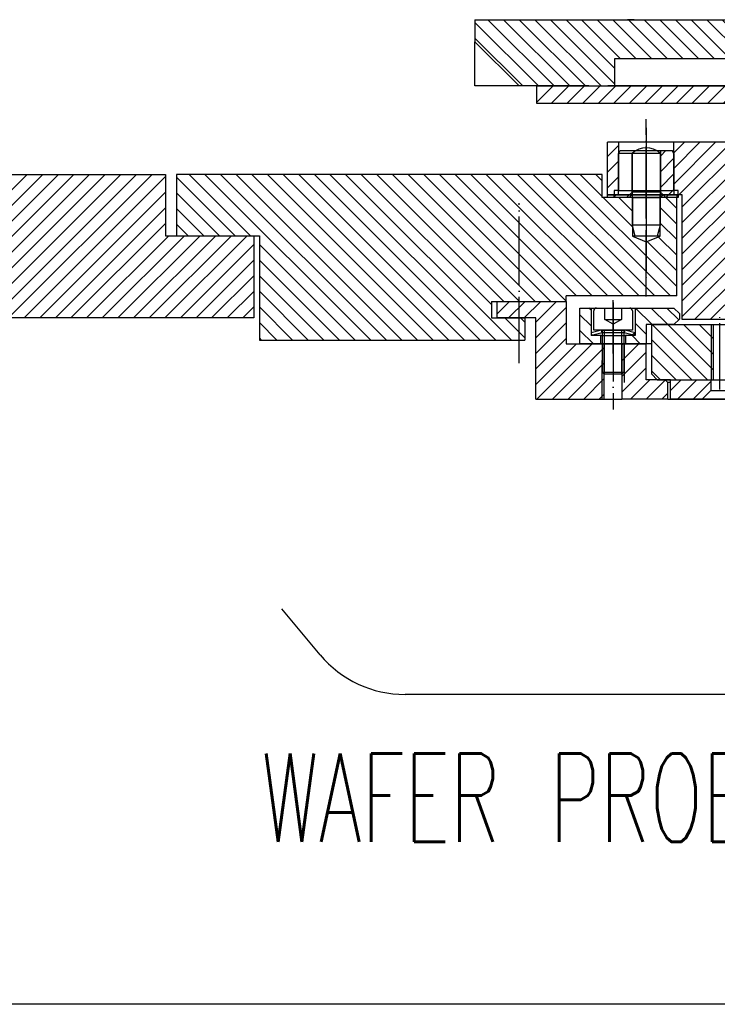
# Model space of a CAD drawing. Extents: x -1763 to 4575, y -3429 to 1051.
# Tile 33 of 80: x 1062 to 1188, y -2620 to -2442. Entities that reach past the tile are written whole.
import ezdxf

# ---------------------------------------------------------------- set-up
doc = ezdxf.new("R2010")
doc.units = 0
doc.linetypes.add('DASHED', pattern=[15, 7, -8])
doc.linetypes.add('DOT_CENTER', pattern=[14, 12, -1, 0, -1])
doc.layers.add('1', color=7, linetype='CONTINUOUS')
doc.styles.add('CONVERTER_1', font='txt.shx', dxfattribs={"width": 0.63})
pattern_1 = [(45, (0, 0), (-1.414213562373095, 1.4142135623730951), [])]
pattern_2 = [(135, (0, 0), (-1.4142135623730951, -1.414213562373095), [])]

# ---------------------------------------------------------------- blocks, each defined once
blk = doc.blocks.new('PIN_PC_STIFF_S__56', base_point=(1589.32429750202, -3319.869044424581))
at = {"layer": '1', "color": 5, "linetype": 'DOT_CENTER'}
blk.add_line((1411.700000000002, -2507.009999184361), (1411.700000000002, -2489.902800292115), dxfattribs=at)
at = {"layer": '1', "color": 5, "linetype": 'CONTINUOUS'}
for p, q in [((1409.200000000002, -2493.683291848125), (1409.595694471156, -2492.312565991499)), ((1409.200000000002, -2505.451241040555), (1409.200000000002, -2493.683291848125)), ((1409.200000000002, -2493.683291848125), (1414.200000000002, -2493.683291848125)), ((1410.07607893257, -2491.951241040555), (1413.323921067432, -2491.951241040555)), ((1413.804305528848, -2492.312565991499), (1414.200000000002, -2493.683291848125)), ((1414.200000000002, -2493.683291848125), (1414.200000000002, -2505.451241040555)), ((1414.200000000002, -2505.451241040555), (1409.200000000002, -2505.451241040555))]:
    blk.add_line(p, q, dxfattribs=at)
for centre, radius, start, end in [((1410.07607893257, -2492.451241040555), 0.5, 90, 163.89788624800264), ((1413.323921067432, -2492.451241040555), 0.5000000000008, 16.1021137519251, 90), ((1411.700000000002, -2499.451241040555), 6.5, -112.61986494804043, -67.38013505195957)]:
    blk.add_arc(centre, radius, start, end, dxfattribs=at)
blk = doc.blocks.new('PC_STIFF_S__57', base_point=(1712.141215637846, -3662.945733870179))
at = {"layer": '1', "linetype": 'CONTINUOUS'}
h = blk.add_hatch(dxfattribs=at)
h.set_pattern_fill('USER', color=5, scale=2, angle=135, pattern_type=0)
h.set_pattern_definition(pattern_2)
h.paths.add_polyline_path([(1175.999999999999, -2496.951241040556), (1187.099999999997, -2496.951241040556), (1187.099999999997, -2506.951241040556), (1176.999999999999, -2506.951241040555), (1175.999999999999, -2505.951241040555)])
h = blk.add_hatch(dxfattribs=at)
h.set_pattern_fill('USER', color=5, scale=2, angle=135, pattern_type=0)
h.set_pattern_definition(pattern_2)
h.paths.add_polyline_path([(1189.499999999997, -2496.951241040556), (1191.3, -2496.951241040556), (1191.3, -2506.951241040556), (1189.499999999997, -2506.951241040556)])
h = blk.add_hatch(dxfattribs=at)
h.set_pattern_fill('USER', color=5, scale=2, angle=135, pattern_type=0)
h.set_pattern_definition(pattern_2)
h.paths.add_polyline_path([(1244.5, -2496.951241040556), (1250.499999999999, -2496.951241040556), (1250.499999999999, -2506.951241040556), (1244.5, -2506.951241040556)])
h = blk.add_hatch(dxfattribs=at)
h.set_pattern_fill('USER', color=5, scale=2, angle=135, pattern_type=0)
h.set_pattern_definition(pattern_2)
h.paths.add_polyline_path([(1351.3, -2496.951241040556), (1349.500000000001, -2496.951241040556), (1349.500000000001, -2506.951241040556), (1351.3, -2506.951241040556)])
h = blk.add_hatch(dxfattribs=at)
h.set_pattern_fill('USER', color=5, scale=2, angle=135, pattern_type=0)
h.set_pattern_definition(pattern_2)
h.paths.add_polyline_path([(1380.9, -2496.951241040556), (1353.7, -2496.951241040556), (1353.7, -2506.951241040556), (1380.9, -2506.951241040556)])
h = blk.add_hatch(dxfattribs=at)
h.set_pattern_fill('USER', color=5, scale=2, angle=135, pattern_type=0)
h.set_pattern_definition(pattern_2)
h.paths.add_polyline_path([(1409.2, -2497.451241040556), (1408.7, -2496.951241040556), (1383.3, -2496.951241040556), (1383.3, -2506.951241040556), (1408.7, -2506.951241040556), (1409.2, -2506.451241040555)])
h = blk.add_hatch(dxfattribs=at)
h.set_pattern_fill('USER', color=5, scale=2, angle=135, pattern_type=0)
h.set_pattern_definition(pattern_2)
h.paths.add_polyline_path([(1424, -2496.951241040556), (1424, -2505.951241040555), (1423, -2506.951241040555), (1414.700000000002, -2506.951241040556), (1414.200000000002, -2506.451241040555), (1414.200000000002, -2497.451241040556), (1414.700000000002, -2496.951241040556)])
at = {"layer": '1', "color": 5, "linetype": 'DOT_CENTER'}
for p, q in [((1300, -2516.658101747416), (1300, -2491.204879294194)), ((1188.299999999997, -2508.713569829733), (1188.299999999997, -2495.258500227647)), ((1411.700000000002, -2495.258500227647), (1411.700000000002, -2508.713569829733)), ((1352.500000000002, -2495.514787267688), (1352.500000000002, -2508.457282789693)), ((1382.100000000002, -2495.514787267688), (1382.100000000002, -2508.457282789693))]:
    blk.add_line(p, q, dxfattribs=at)
at = {"layer": '1', "color": 5, "linetype": 'CONTINUOUS'}
for p, q in [((1175.999999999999, -2505.951241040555), (1175.999999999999, -2496.951241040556)), ((1175.999999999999, -2496.951241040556), (1187.099999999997, -2496.951241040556)), ((1186.800000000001, -2506.951241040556), (1186.800000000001, -2496.951241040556)), ((1187.099999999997, -2496.951241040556), (1189.499999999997, -2496.951241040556)), ((1187.099999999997, -2496.951241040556), (1187.099999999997, -2506.951241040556)), ((1189.499999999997, -2496.951241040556), (1191.3, -2496.951241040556)), ((1189.499999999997, -2506.951241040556), (1189.499999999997, -2496.951241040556)), ((1189.800000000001, -2506.951241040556), (1189.800000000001, -2496.951241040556)), ((1191.3, -2506.951241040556), (1191.3, -2496.951241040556)), ((1191.3, -2496.951241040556), (1244.5, -2496.951241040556)), ((1244.5, -2506.951241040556), (1244.5, -2496.951241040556)), ((1244.5, -2496.951241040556), (1250.499999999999, -2496.951241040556)), ((1250.499999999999, -2496.951241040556), (1300, -2496.951241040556)), ((1250.499999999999, -2506.951241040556), (1250.499999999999, -2496.951241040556)), ((1300, -2496.951241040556), (1349.500000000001, -2496.951241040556)), ((1349.500000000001, -2496.951241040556), (1351.3, -2496.951241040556)), ((1349.500000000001, -2496.951241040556), (1349.500000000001, -2506.951241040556)), ((1351, -2496.951241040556), (1351, -2506.951241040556)), ((1351.3, -2496.951241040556), (1353.7, -2496.951241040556)), ((1351.3, -2496.951241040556), (1351.3, -2506.951241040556)), ((1353.7, -2496.951241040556), (1353.7, -2506.951241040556)), ((1380.9, -2496.951241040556), (1353.7, -2496.951241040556)), ((1354, -2496.951241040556), (1354, -2506.951241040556)), ((1380.6, -2496.951241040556), (1380.6, -2506.951241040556)), ((1380.9, -2496.951241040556), (1380.9, -2506.951241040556)), ((1380.9, -2496.951241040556), (1383.3, -2496.951241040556)), ((1383.3, -2496.951241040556), (1408.7, -2496.951241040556)), ((1383.3, -2496.951241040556), (1383.3, -2506.951241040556)), ((1383.6, -2496.951241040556), (1383.6, -2506.951241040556)), ((1408.7, -2496.951241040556), (1409.2, -2497.451241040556)), ((1408.7, -2496.951241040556), (1414.700000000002, -2496.951241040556)), ((1414.200000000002, -2497.451241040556), (1414.700000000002, -2496.951241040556)), ((1414.700000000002, -2496.951241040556), (1424, -2496.951241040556)), ((1424, -2496.951241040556), (1424, -2505.951241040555)), ((1409.2, -2497.451241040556), (1409.2, -2506.451241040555)), ((1409.2, -2497.451241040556), (1414.200000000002, -2497.451241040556)), ((1414.200000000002, -2497.451241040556), (1414.200000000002, -2506.451241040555)), ((1176.999999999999, -2506.951241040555), (1175.999999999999, -2505.951241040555)), ((1424, -2505.951241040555), (1423, -2506.951241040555)), ((1176.999999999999, -2506.951241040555), (1187.099999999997, -2506.951241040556)), ((1187.099999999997, -2506.951241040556), (1189.499999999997, -2506.951241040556)), ((1189.499999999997, -2506.951241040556), (1191.3, -2506.951241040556)), ((1191.3, -2506.951241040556), (1244.5, -2506.951241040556)), ((1250.499999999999, -2506.951241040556), (1244.5, -2506.951241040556)), ((1250.499999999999, -2506.951241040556), (1300, -2506.951241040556)), ((1300, -2506.951241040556), (1349.500000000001, -2506.951241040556)), ((1351.3, -2506.951241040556), (1349.500000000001, -2506.951241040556)), ((1353.7, -2506.951241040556), (1351.3, -2506.951241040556)), ((1380.9, -2506.951241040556), (1353.7, -2506.951241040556)), ((1380.9, -2506.951241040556), (1383.3, -2506.951241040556)), ((1383.3, -2506.951241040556), (1408.7, -2506.951241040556)), ((1408.7, -2506.951241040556), (1409.2, -2506.451241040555)), ((1408.7, -2506.951241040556), (1414.700000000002, -2506.951241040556)), ((1409.2, -2506.451241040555), (1414.200000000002, -2506.451241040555)), ((1414.200000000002, -2506.451241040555), (1414.700000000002, -2506.951241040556)), ((1414.700000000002, -2506.951241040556), (1423, -2506.951241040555))]:
    blk.add_line(p, q, dxfattribs=at)
at = {"layer": '1'}
blk.add_blockref('PIN_PC_STIFF_S__56', (1589.32429750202, -3319.869044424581), dxfattribs=at)
blk = doc.blocks.new('SV_PROBECARD__58', base_point=(1723.591179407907, -3362.453899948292))
at = {"layer": '1', "linetype": 'CONTINUOUS'}
h = blk.add_hatch(dxfattribs=at)
h.set_pattern_fill('USER', color=1, scale=2, angle=45, pattern_type=0)
h.set_pattern_definition(pattern_1)
h.paths.add_polyline_path([(1186.699999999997, -2506.951241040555), (1179.4, -2506.951241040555), (1179.4, -2510.451241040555), (1185.099999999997, -2510.451241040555), (1186.699999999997, -2508.851241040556)])
at = {"layer": '1', "color": 1, "linetype": 'CONTINUOUS'}
for p, q in [((1179.4, -2510.451241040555), (1179.4, -2506.951241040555)), ((1179.4, -2506.951241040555), (1186.699999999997, -2506.951241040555)), ((1186.699999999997, -2506.951241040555), (1186.699999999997, -2508.851241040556)), ((1186.699999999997, -2506.951241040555), (1189.899999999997, -2506.951241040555)), ((1186.699999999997, -2508.851241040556), (1185.099999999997, -2510.451241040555)), ((1186.699999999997, -2508.851241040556), (1189.899999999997, -2508.851241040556)), ((1185.099999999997, -2510.451241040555), (1179.4, -2510.451241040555)), ((1191.499999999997, -2510.451241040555), (1185.099999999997, -2510.451241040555))]:
    blk.add_line(p, q, dxfattribs=at)
at = {"layer": '1'}
blk.add_blockref('PC_STIFF_S__57', (1712.141215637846, -3662.945733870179), dxfattribs=at)
blk = doc.blocks.new('ISO_PLATE_POGOTOWER__85', base_point=(1163, -2481.018994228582))
at = {"layer": '1', "linetype": 'CONTINUOUS'}
h = blk.add_hatch(dxfattribs=at)
h.set_pattern_fill('USER', color=3, scale=2, angle=45, pattern_type=0)
h.set_pattern_definition(pattern_1)
h.paths.add_polyline_path([(1172.5, -2473.451241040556), (1168, -2473.451241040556), (1168, -2473.951241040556), (1172.5, -2473.951241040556)])
h = blk.add_hatch(dxfattribs=at)
h.set_pattern_fill('USER', color=3, scale=2, angle=45, pattern_type=0)
h.set_pattern_definition(pattern_1)
h.paths.add_polyline_path([(1180.499999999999, -2473.451241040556), (1177.5, -2473.451241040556), (1177.5, -2473.951241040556), (1180.499999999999, -2473.951241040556)])
at = {"layer": '1', "color": 3, "linetype": 'DOT_CENTER'}
blk.add_line((1175, -2470.233238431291), (1175, -2477.980839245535), dxfattribs=at)
at = {"layer": '1', "color": 3, "linetype": 'CONTINUOUS'}
for p, q in [((1168, -2473.451241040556), (1172.5, -2473.451241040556)), ((1168, -2473.951241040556), (1168, -2473.451241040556)), ((1172.5, -2473.951241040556), (1168, -2473.951241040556)), ((1172.5, -2473.951241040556), (1172.5, -2473.451241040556)), ((1172.5, -2473.451241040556), (1177.5, -2473.451241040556)), ((1177.5, -2473.951241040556), (1172.5, -2473.951241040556)), ((1177.5, -2473.951241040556), (1177.5, -2473.451241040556)), ((1177.5, -2473.451241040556), (1180.499999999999, -2473.451241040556)), ((1180.499999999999, -2473.951241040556), (1177.5, -2473.951241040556)), ((1180.499999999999, -2473.451241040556), (1180.499999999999, -2473.951241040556))]:
    blk.add_line(p, q, dxfattribs=at)
blk = doc.blocks.new('ISOLATOR_SCR__88', base_point=(1378.824297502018, -3308.421955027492))
at = {"layer": '1', "linetype": 'CONTINUOUS'}
h = blk.add_hatch(dxfattribs=at)
h.set_pattern_fill('USER', color=1, scale=2, angle=45, pattern_type=0)
h.set_pattern_definition([(45, (80.35776740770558, 438.5699402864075), (-1.414213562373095, 1.4142135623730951), [])])
h.paths.add_polyline_path([(1180, -2465.970856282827), (1180, -2473.451241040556), (1180.8, -2473.451241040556), (1180.8, -2473.951241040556), (1178.55, -2473.951241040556), (1177.55, -2472.951241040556), (1177.55, -2465.451241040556), (1179.7, -2465.451241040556)])
at = {"layer": '1', "color": 1, "linetype": 'DOT_CENTER'}
for p, q in [((1175, -2464.34774962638), (1175, -2465.951241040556)), ((1175, -2465.451241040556), (1175, -2465.970856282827)), ((1175, -2465.970856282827), (1175, -2472.951241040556)), ((1175, -2472.951241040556), (1175, -2473.951241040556)), ((1175, -2474.451241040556), (1175, -2477.415701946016))]:
    blk.add_line(p, q, dxfattribs=at)
at = {"layer": '1', "color": 1, "linetype": 'CONTINUOUS'}
for p, q in [((1170, -2465.970856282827), (1170.3, -2465.451241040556)), ((1175, -2465.970856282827), (1170, -2465.970856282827)), ((1170, -2473.451241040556), (1170, -2465.970856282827)), ((1170.3, -2465.451241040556), (1172.45, -2465.451241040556)), ((1172.45, -2465.451241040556), (1175, -2465.451241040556)), ((1175, -2465.970856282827), (1175, -2465.451241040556)), ((1175, -2465.451241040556), (1177.55, -2465.451241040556)), ((1175, -2472.951241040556), (1175, -2465.970856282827)), ((1177.55, -2465.451241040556), (1177.55, -2472.951241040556)), ((1177.55, -2465.451241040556), (1179.7, -2465.451241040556)), ((1180, -2465.970856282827), (1179.7, -2465.451241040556)), ((1180, -2465.970856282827), (1180, -2473.451241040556)), ((1169.2, -2473.951241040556), (1169.2, -2473.451241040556)), ((1169.2, -2473.451241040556), (1170, -2473.451241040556)), ((1171.45, -2473.951241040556), (1169.2, -2473.951241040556)), ((1175, -2473.451241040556), (1170, -2473.451241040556)), ((1175, -2473.951241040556), (1171.45, -2473.951241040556)), ((1177.55, -2472.951241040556), (1175, -2472.951241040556)), ((1175, -2473.951241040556), (1175, -2472.951241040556)), ((1178.55, -2473.951241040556), (1175, -2473.951241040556)), ((1178.55, -2473.951241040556), (1177.55, -2472.951241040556)), ((1180.8, -2473.951241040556), (1178.55, -2473.951241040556)), ((1180, -2473.451241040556), (1180.8, -2473.451241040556)), ((1180.8, -2473.451241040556), (1180.8, -2473.951241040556))]:
    blk.add_line(p, q, dxfattribs=at)
at = {"layer": '1', "color": 1, "linetype": 'DASHED'}
for p, q in [((1172.45, -2472.951241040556), (1172.45, -2465.451241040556)), ((1172.45, -2472.951241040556), (1171.45, -2473.951241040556)), ((1175, -2472.951241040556), (1172.45, -2472.951241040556))]:
    blk.add_line(p, q, dxfattribs=at)
blk = doc.blocks.new('SV_POGOTOWER__90', base_point=(1603.824297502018, -3337.478711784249))
at = {"layer": '1', "linetype": 'CONTINUOUS'}
h = blk.add_hatch(dxfattribs=at)
h.set_pattern_fill('USER', color=4, scale=2, angle=45, pattern_type=0)
h.set_pattern_definition(pattern_1)
h.paths.add_polyline_path([(1200.240000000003, -2459.951241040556), (1190, -2459.951241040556), (1190, -2463.951241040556), (1180, -2463.951241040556), (1180, -2472.651241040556), (1180.8, -2472.651241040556), (1180.799999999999, -2473.451241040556), (1181.499999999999, -2473.451241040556), (1181.499999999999, -2496.051241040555), (1191.599999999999, -2496.051241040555), (1191.599999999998, -2503.951241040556), (1193.602604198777, -2503.951241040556), (1193.602604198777, -2499.951241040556), (1193.602604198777, -2497.951241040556), (1194.402604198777, -2497.451241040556), (1195.202604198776, -2497.951241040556), (1195.202604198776, -2499.951241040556), (1195.202604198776, -2503.951241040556), (1200.240000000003, -2503.951241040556), (1200.240000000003, -2496.751241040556), (1200.940000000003, -2496.251241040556), (1201.640000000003, -2496.751241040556), (1201.640000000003, -2503.951241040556), (1205.320000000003, -2503.951241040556), (1205.320000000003, -2496.751241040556), (1206.020000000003, -2496.251241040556), (1206.720000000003, -2496.751241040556), (1206.720000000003, -2503.951241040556), (1210.400000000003, -2503.951241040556), (1210.400000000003, -2496.751241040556), (1211.100000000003, -2496.251241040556), (1211.800000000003, -2496.751241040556), (1211.800000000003, -2503.951241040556), (1216.38, -2503.951241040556), (1216.38, -2496.751241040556), (1217.08, -2496.251241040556), (1217.78, -2496.751241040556), (1217.78, -2503.951241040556), (1218.28, -2503.951241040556), (1218.28, -2459.951241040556), (1217.78, -2459.951241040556), (1217.78, -2466.751241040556), (1217.08, -2467.251241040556), (1216.38, -2466.751241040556), (1216.38, -2459.951241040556), (1211.800000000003, -2459.951241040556), (1211.800000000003, -2466.751241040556), (1211.100000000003, -2467.251241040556), (1210.400000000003, -2466.751241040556), (1210.400000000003, -2459.951241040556), (1206.720000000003, -2459.951241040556), (1206.720000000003, -2466.751241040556), (1206.020000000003, -2467.251241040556), (1205.320000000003, -2466.751241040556), (1205.320000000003, -2459.951241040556), (1201.640000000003, -2459.951241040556), (1201.640000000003, -2466.751241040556), (1200.940000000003, -2467.251241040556), (1200.240000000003, -2466.751241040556)])
h = blk.add_hatch(dxfattribs=at)
h.set_pattern_fill('USER', color=4, scale=2, angle=45, pattern_type=0)
h.set_pattern_definition(pattern_1)
h.paths.add_polyline_path([(1170, -2463.951241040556), (1168, -2463.951241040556), (1168, -2473.451241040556), (1169.2, -2473.451241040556), (1169.2, -2472.651241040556), (1170, -2472.651241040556)])
at = {"layer": '1', "color": 4, "linetype": 'DOT_CENTER'}
blk.add_line((1175, -2476.714627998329), (1175, -2459.748735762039), dxfattribs=at)
at = {"layer": '1', "color": 4, "linetype": 'CONTINUOUS'}
for p, q in [((1168, -2473.451241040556), (1168, -2463.951241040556)), ((1170, -2463.951241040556), (1168, -2463.951241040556)), ((1177.5, -2463.951241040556), (1170, -2463.951241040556)), ((1170, -2463.951241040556), (1170, -2472.651241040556)), ((1180, -2463.951241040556), (1177.5, -2463.951241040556)), ((1190, -2463.951241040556), (1180, -2463.951241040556)), ((1180, -2472.651241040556), (1180, -2463.951241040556)), ((1169.2, -2473.451241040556), (1168, -2473.451241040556)), ((1170, -2472.651241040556), (1169.2, -2472.651241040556)), ((1169.2, -2472.651241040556), (1169.2, -2473.451241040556)), ((1178.5, -2473.451241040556), (1169.2, -2473.451241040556)), ((1170, -2472.651241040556), (1180, -2472.651241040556)), ((1180.799999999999, -2473.451241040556), (1178.5, -2473.451241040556)), ((1180.8, -2472.651241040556), (1180, -2472.651241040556)), ((1180.799999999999, -2473.451241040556), (1180.8, -2472.651241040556)), ((1181.499999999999, -2473.451241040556), (1180.799999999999, -2473.451241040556)), ((1181.499999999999, -2496.051241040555), (1181.499999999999, -2473.451241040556)), ((1191.599999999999, -2496.051241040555), (1181.499999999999, -2496.051241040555))]:
    blk.add_line(p, q, dxfattribs=at)
at = {"layer": '1'}
for name, p in [('ISO_PLATE_POGOTOWER__85', (1163, -2481.018994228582)), ('ISOLATOR_SCR__88', (1378.824297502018, -3308.421955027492))]:
    blk.add_blockref(name, p, dxfattribs=at)
blk = doc.blocks.new('DUTBD__91', base_point=(1359.044297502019, -3293.921955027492))
at = {"layer": '1', "linetype": 'CONTINUOUS'}
h = blk.add_hatch(dxfattribs=at)
h.set_pattern_fill('USER', color=3, scale=2, angle=45, pattern_type=0)
h.set_pattern_definition(pattern_1)
h.paths.add_polyline_path([(1245, -2453.751241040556), (1245, -2456.951241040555), (1155.22, -2456.951241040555), (1155.22, -2453.751241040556)])
h = blk.add_hatch(dxfattribs=at)
h.set_pattern_fill('USER', color=3, scale=2, angle=45, pattern_type=0)
h.set_pattern_definition(pattern_1)
h.paths.add_polyline_path([(1358.3, -2453.751241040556), (1355, -2453.751241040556), (1355, -2456.951241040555), (1358.3, -2456.951241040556)])
h = blk.add_hatch(dxfattribs=at)
h.set_pattern_fill('USER', color=3, scale=2, angle=45, pattern_type=0)
h.set_pattern_definition(pattern_1)
h.paths.add_polyline_path([(1372.000000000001, -2453.751241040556), (1363.7, -2453.751241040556), (1363.7, -2456.951241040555), (1371.975000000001, -2456.951241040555)])
h = blk.add_hatch(dxfattribs=at)
h.set_pattern_fill('USER', color=3, scale=2, angle=45, pattern_type=0)
h.set_pattern_definition(pattern_1)
h.paths.add_polyline_path([(1444.78, -2453.751241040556), (1444.78, -2456.951241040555), (1375.025000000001, -2456.951241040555), (1375.000000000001, -2453.751241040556)])
at = {"layer": '1', "color": 3, "linetype": 'DOT_CENTER'}
blk.add_line((1361, -2452.357591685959), (1361, -2458.027791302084), dxfattribs=at)
at = {"layer": '1', "color": 3, "linetype": 'CONTINUOUS'}
for p, q in [((1155.22, -2453.751241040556), (1245, -2453.751241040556)), ((1155.22, -2456.951241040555), (1155.22, -2453.751241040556)), ((1245, -2453.751241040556), (1355, -2453.751241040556)), ((1245, -2456.951241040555), (1245, -2453.751241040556)), ((1355, -2453.751241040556), (1358.3, -2453.751241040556)), ((1355, -2453.751241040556), (1355, -2456.951241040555)), ((1358.3, -2456.951241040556), (1358.3, -2453.751241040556)), ((1358.3, -2453.751241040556), (1363.7, -2453.751241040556)), ((1363.7, -2453.751241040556), (1363.7, -2456.951241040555)), ((1363.7, -2453.751241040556), (1372.000000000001, -2453.751241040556)), ((1371.975000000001, -2456.951241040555), (1372.000000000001, -2453.751241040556)), ((1372.000000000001, -2453.751241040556), (1375.000000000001, -2453.751241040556)), ((1375.000000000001, -2453.751241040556), (1444.78, -2453.751241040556)), ((1375.025000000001, -2456.951241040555), (1375.000000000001, -2453.751241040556)), ((1444.78, -2453.751241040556), (1444.78, -2456.951241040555)), ((1245, -2456.951241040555), (1155.22, -2456.951241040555)), ((1355, -2456.951241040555), (1245, -2456.951241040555)), ((1358.3, -2456.951241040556), (1355, -2456.951241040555)), ((1363.7, -2456.951241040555), (1358.3, -2456.951241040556)), ((1371.975000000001, -2456.951241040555), (1363.7, -2456.951241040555)), ((1375.025000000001, -2456.951241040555), (1371.975000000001, -2456.951241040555)), ((1444.78, -2456.951241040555), (1375.025000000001, -2456.951241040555))]:
    blk.add_line(p, q, dxfattribs=at)
blk = doc.blocks.new('SV_DUT_BO_STIFFENER__94', base_point=(1503.824297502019, -3290.721955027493))
at = {"layer": '1', "linetype": 'CONTINUOUS'}
h = blk.add_hatch(dxfattribs=at)
h.set_pattern_fill('USER', color=1, scale=2, angle=135, pattern_type=0)
h.set_pattern_definition(pattern_2)
h.paths.add_polyline_path([(1144, -2445.751241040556), (1144, -2441.751241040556), (1157.630000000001, -2441.751241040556), (1172.820000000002, -2441.751241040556), (1171.63, -2441.751241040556), (1229.914107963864, -2441.751241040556), (1245, -2441.751241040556), (1245, -2453.751241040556), (1244, -2453.751241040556), (1244, -2452.251241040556), (1203.320000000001, -2452.251241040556), (1203.320000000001, -2453.751241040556), (1195.92, -2453.751241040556), (1195.92, -2448.751241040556), (1169.320000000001, -2448.751241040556), (1169.320000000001, -2453.751241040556), (1168.030000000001, -2453.751241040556), (1164.630000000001, -2453.751241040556), (1152, -2453.751241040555)])
at = {"layer": '1', "color": 1, "linetype": 'CONTINUOUS'}
for p, q in [((1144, -2441.751241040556), (1157.630000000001, -2441.751241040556)), ((1144, -2441.751241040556), (1144, -2445.751241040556)), ((1157.630000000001, -2441.751241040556), (1172.820000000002, -2441.751241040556)), ((1172.820000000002, -2441.751241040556), (1171.63, -2441.751241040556)), ((1171.63, -2441.751241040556), (1229.914107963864, -2441.751241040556)), ((1144, -2453.751241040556), (1144, -2445.751241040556)), ((1152, -2453.751241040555), (1144, -2445.751241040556)), ((1169.320000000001, -2453.751241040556), (1169.320000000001, -2448.751241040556)), ((1169.320000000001, -2448.751241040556), (1195.92, -2448.751241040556)), ((1152, -2453.751241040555), (1144, -2453.751241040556)), ((1164.630000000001, -2453.751241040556), (1152, -2453.751241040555)), ((1164.630000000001, -2453.751241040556), (1168.030000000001, -2453.751241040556)), ((1169.320000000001, -2453.751241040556), (1168.030000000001, -2453.751241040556)), ((1195.92, -2453.751241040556), (1169.320000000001, -2453.751241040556))]:
    blk.add_line(p, q, dxfattribs=at)
at = {"layer": '1'}
blk.add_blockref('DUTBD__91', (1359.044297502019, -3293.921955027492), dxfattribs=at)
blk = doc.blocks.new('SIDE_VIEW__95', base_point=(1280.5502765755, -3345.858052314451))
at = {"layer": '1'}
for name, p in [('SV_DUT_BO_STIFFENER__94', (1503.824297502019, -3290.721955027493)), ('SV_POGOTOWER__90', (1603.824297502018, -3337.478711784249)), ('SV_PROBECARD__58', (1723.591179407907, -3362.453899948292))]:
    blk.add_blockref(name, p, dxfattribs=at)
blk = doc.blocks.new('HEADPLATE__123', base_point=(1536, -2504.751241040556))
at = {"layer": '1', "linetype": 'CONTINUOUS'}
h = blk.add_hatch(dxfattribs=at)
h.set_pattern_fill('USER', color=1, scale=2, angle=45, pattern_type=0)
h.set_pattern_definition(pattern_1)
h.paths.add_polyline_path([(924.9178550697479, -2469.751241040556), (1088, -2469.751241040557), (1088, -2480.851241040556), (1104, -2480.851241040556), (1104, -2495.751241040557), (924.9178550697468, -2495.751241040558)])
at = {"layer": '1', "color": 1, "linetype": 'CONTINUOUS'}
for p, q in [((924.9178550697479, -2469.751241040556), (1088, -2469.751241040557)), ((1088, -2469.751241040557), (1088, -2480.851241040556)), ((1088, -2480.851241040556), (1104, -2480.851241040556)), ((1104, -2480.851241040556), (1104, -2495.751241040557)), ((1104, -2495.751241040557), (924.9178550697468, -2495.751241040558))]:
    blk.add_line(p, q, dxfattribs=at)
blk = doc.blocks.new('PIN_IR__124', base_point=(1172.5, -2484.294595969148))
at = {"layer": '1', "color": 6, "linetype": 'DOT_CENTER'}
blk.add_line((1175, -2461.300936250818), (1175, -2489.294595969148), dxfattribs=at)
at = {"layer": '1', "color": 6, "linetype": 'CONTINUOUS'}
for p, q in [((1172.5, -2478.919447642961), (1172.5, -2465.919447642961)), ((1172.5, -2465.919447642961), (1177.5, -2465.919447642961)), ((1177.5, -2465.919447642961), (1177.5, -2478.919447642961)), ((1177.5, -2478.919447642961), (1172.5, -2478.919447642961)), ((1173, -2480.919447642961), (1172.5, -2478.919447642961)), ((1177.5, -2478.919447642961), (1177, -2480.919447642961)), ((1177, -2480.919447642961), (1173, -2480.919447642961))]:
    blk.add_line(p, q, dxfattribs=at)
blk.add_arc((1175, -2468.544447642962), 3.62500000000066, 46.39718102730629, 133.6028189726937, dxfattribs=at)
blk = doc.blocks.new('INSERT_RING_TSK__125', base_point=(1148, -2518.751241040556))
at = {"layer": '1', "linetype": 'CONTINUOUS'}
h = blk.add_hatch(dxfattribs=at)
h.set_pattern_fill('USER', scale=2, angle=135, pattern_type=0)
h.set_pattern_definition(pattern_2)
h.paths.add_polyline_path([(1167, -2469.751241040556), (1167, -2473.951241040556), (1172.5, -2473.951241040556), (1172.5, -2480.951241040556), (1175, -2481.951241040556), (1177.5, -2480.951241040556), (1177.5, -2473.951241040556), (1180.499999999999, -2473.951241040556), (1180.499999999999, -2491.751241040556), (1160.5, -2491.751241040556), (1160.5, -2492.751241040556), (1147, -2492.751241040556), (1147, -2495.751241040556), (1153, -2495.751241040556), (1153, -2499.751241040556), (1105, -2499.751241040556), (1105, -2480.851241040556), (1090, -2480.851241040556), (1090, -2469.751241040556)])
at = {"layer": '1', "color": 7, "linetype": 'CONTINUOUS'}
for p, q in [((1167, -2469.751241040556), (1090, -2469.751241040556)), ((1090, -2469.751241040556), (1090, -2480.851241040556)), ((1167, -2473.951241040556), (1167, -2469.751241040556)), ((1172.5, -2473.951241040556), (1167, -2473.951241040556)), ((1172.5, -2473.951241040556), (1172.5, -2480.951241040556)), ((1172.5, -2473.951241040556), (1177.5, -2473.951241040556)), ((1180.499999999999, -2473.951241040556), (1177.5, -2473.951241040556)), ((1177.5, -2480.951241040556), (1177.5, -2473.951241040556)), ((1180.499999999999, -2491.751241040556), (1180.499999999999, -2473.951241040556)), ((1090, -2480.851241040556), (1105, -2480.851241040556)), ((1105, -2480.851241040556), (1105, -2499.751241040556)), ((1172.5, -2480.951241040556), (1175, -2481.951241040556)), ((1177.5, -2480.951241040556), (1172.5, -2480.951241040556)), ((1175, -2481.951241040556), (1177.5, -2480.951241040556)), ((1180.499999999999, -2491.751241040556), (1160.5, -2491.751241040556)), ((1160.5, -2492.751241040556), (1160.5, -2491.751241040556)), ((1147, -2492.751241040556), (1147, -2495.751241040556)), ((1147, -2492.751241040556), (1160.5, -2492.751241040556)), ((1147, -2495.751241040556), (1153, -2495.751241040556)), ((1153, -2495.751241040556), (1153, -2499.751241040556)), ((1105, -2499.751241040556), (1153, -2499.751241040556))]:
    blk.add_line(p, q, dxfattribs=at)
at = {"layer": '1', "color": 7, "linetype": 'DOT_CENTER'}
for p, q in [((1175, -2491.838055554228), (1175, -2473.233238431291)), ((1152, -2489.375834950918), (1152, -2474.986917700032))]:
    blk.add_line(p, q, dxfattribs=at)
at = {"layer": '1'}
blk.add_blockref('PIN_IR__124', (1172.5, -2484.294595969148), dxfattribs=at)
blk = doc.blocks.new('SCREW_M4__126', base_point=(1165.499999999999, -2510.451241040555))
at = {"layer": '1', "color": 1, "linetype": 'DOT_CENTER'}
for p, q in [((1168.999999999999, -2492.939429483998), (1168.999999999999, -2495.250561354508)), ((1168.999999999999, -2495.250561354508), (1168.999999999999, -2506.451241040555))]:
    blk.add_line(p, q, dxfattribs=at)
at = {"layer": '1', "color": 7, "linetype": 'CONTINUOUS'}
for p, q in [((1165.499999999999, -2497.951241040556), (1165.499999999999, -2494.451241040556)), ((1165.999999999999, -2493.951241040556), (1167.499999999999, -2493.951241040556)), ((1167.499999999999, -2493.951241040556), (1170.499999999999, -2493.951241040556)), ((1170.499999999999, -2493.951241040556), (1171.999999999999, -2493.951241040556)), ((1172.499999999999, -2494.451241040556), (1172.499999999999, -2497.951241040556)), ((1166.999999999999, -2497.951241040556), (1165.499999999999, -2497.951241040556)), ((1167.399999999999, -2497.951241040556), (1166.999999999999, -2497.951241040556)), ((1166.999999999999, -2497.951241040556), (1166.999999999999, -2500.451241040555)), ((1170.599999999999, -2497.951241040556), (1167.399999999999, -2497.951241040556)), ((1170.999999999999, -2497.951241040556), (1170.599999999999, -2497.951241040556)), ((1172.499999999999, -2497.951241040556), (1170.999999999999, -2497.951241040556)), ((1170.999999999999, -2500.451241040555), (1170.999999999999, -2497.951241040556)), ((1166.999999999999, -2500.451241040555), (1166.999999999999, -2505.551241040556)), ((1170.999999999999, -2505.551241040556), (1170.999999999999, -2500.451241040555)), ((1166.999999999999, -2505.551241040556), (1170.999999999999, -2505.551241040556)), ((1167.399999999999, -2505.951241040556), (1166.999999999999, -2505.551241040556)), ((1170.599999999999, -2505.951241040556), (1167.399999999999, -2505.951241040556)), ((1170.999999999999, -2505.551241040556), (1170.599999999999, -2505.951241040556))]:
    blk.add_line(p, q, dxfattribs=at)
at = {"layer": '1', "color": 1, "linetype": 'DASHED'}
for p, q in [((1167.499999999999, -2496.051241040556), (1167.499999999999, -2493.951241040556)), ((1170.499999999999, -2493.951241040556), (1170.499999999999, -2496.051241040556)), ((1167.499999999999, -2496.051241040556), (1170.499999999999, -2496.051241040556)), ((1168.999999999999, -2496.851241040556), (1167.499999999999, -2496.051241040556)), ((1170.499999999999, -2496.051241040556), (1168.999999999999, -2496.851241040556)), ((1167.399999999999, -2497.951241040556), (1167.399999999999, -2500.451241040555)), ((1170.599999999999, -2500.451241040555), (1170.599999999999, -2497.951241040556)), ((1167.399999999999, -2500.451241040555), (1167.399999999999, -2505.951241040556)), ((1170.599999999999, -2505.951241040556), (1170.599999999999, -2500.451241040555))]:
    blk.add_line(p, q, dxfattribs=at)
at = {"layer": '1', "color": 7, "linetype": 'CONTINUOUS'}
for centre, start, end in [((1165.999999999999, -2494.451241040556), 90, 180), ((1171.999999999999, -2494.451241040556), 0, 90)]:
    blk.add_arc(centre, 0.5, start, end, dxfattribs=at)
blk = doc.blocks.new('SPRING_WASHER__127', base_point=(1164.999999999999, -2499.548306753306))
at = {"layer": '1', "linetype": 'CONTINUOUS'}
h = blk.add_hatch(dxfattribs=at)
h.set_pattern_fill('USER', color=3, scale=2, angle=45, pattern_type=0)
h.set_pattern_definition(pattern_1)
h.paths.add_polyline_path([(1166.902985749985, -2497.975494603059), (1166.999999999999, -2498.363551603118), (1165.097014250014, -2498.839298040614), (1164.999999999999, -2498.451241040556)])
h = blk.add_hatch(dxfattribs=at)
h.set_pattern_fill('USER', color=3, scale=2, angle=45, pattern_type=0)
h.set_pattern_definition(pattern_1)
h.paths.add_polyline_path([(1172.999999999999, -2498.451241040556), (1172.902985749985, -2498.839298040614), (1170.999999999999, -2498.363551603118), (1171.097014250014, -2497.975494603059)])
at = {"layer": '1', "color": 3, "linetype": 'DOT_CENTER'}
blk.add_line((1168.999999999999, -2497.137531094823), (1168.999999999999, -2499.548306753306), dxfattribs=at)
at = {"layer": '1', "color": 3, "linetype": 'CONTINUOUS'}
for p, q in [((1166.902985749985, -2497.975494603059), (1164.999999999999, -2498.451241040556)), ((1164.999999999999, -2498.451241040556), (1165.097014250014, -2498.839298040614)), ((1165.097014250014, -2498.839298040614), (1166.999999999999, -2498.363551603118)), ((1166.902985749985, -2497.975494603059), (1168.999999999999, -2497.975494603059)), ((1166.999999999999, -2498.363551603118), (1166.902985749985, -2497.975494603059)), ((1166.999999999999, -2498.363551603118), (1168.999999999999, -2498.363551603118)), ((1168.999999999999, -2497.975494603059), (1171.097014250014, -2497.975494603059)), ((1168.999999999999, -2498.363551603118), (1170.999999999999, -2498.363551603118)), ((1171.097014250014, -2497.975494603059), (1170.999999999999, -2498.363551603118)), ((1170.999999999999, -2498.363551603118), (1172.902985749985, -2498.839298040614)), ((1172.999999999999, -2498.451241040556), (1171.097014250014, -2497.975494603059)), ((1172.902985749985, -2498.839298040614), (1172.999999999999, -2498.451241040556))]:
    blk.add_line(p, q, dxfattribs=at)
blk = doc.blocks.new('CLAMP_PC__128', base_point=(1162.999999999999, -2502.204585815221))
at = {"layer": '1', "linetype": 'CONTINUOUS'}
h = blk.add_hatch(dxfattribs=at)
h.set_pattern_fill('USER', color=1, scale=2, angle=135, pattern_type=0)
h.set_pattern_definition(pattern_2)
h.paths.add_polyline_path([(1164.999999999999, -2493.951241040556), (1164.999999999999, -2498.951241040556), (1166.749999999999, -2498.951241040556), (1166.749999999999, -2500.451241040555), (1162.999999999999, -2500.451241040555), (1162.999999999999, -2493.951241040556)])
h = blk.add_hatch(dxfattribs=at)
h.set_pattern_fill('USER', color=1, scale=2, angle=135, pattern_type=0)
h.set_pattern_definition(pattern_2)
h.paths.add_polyline_path([(1179.999999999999, -2493.951241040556), (1180.999999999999, -2494.951241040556), (1180.999999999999, -2495.951241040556), (1179.999999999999, -2496.951241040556), (1174.999999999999, -2496.951241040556), (1174.999999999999, -2500.451241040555), (1171.249999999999, -2500.451241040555), (1171.249999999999, -2498.951241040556), (1172.999999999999, -2498.951241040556), (1172.999999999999, -2493.951241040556)])
at = {"layer": '1', "color": 1, "linetype": 'DOT_CENTER'}
blk.add_line((1168.999999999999, -2502.204585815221), (1168.999999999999, -2492.534545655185), dxfattribs=at)
at = {"layer": '1', "color": 1, "linetype": 'CONTINUOUS'}
for p, q in [((1162.999999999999, -2493.951241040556), (1164.999999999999, -2493.951241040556)), ((1162.999999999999, -2500.451241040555), (1162.999999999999, -2493.951241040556)), ((1164.999999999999, -2493.951241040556), (1172.999999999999, -2493.951241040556)), ((1164.999999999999, -2493.951241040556), (1164.999999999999, -2498.951241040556)), ((1172.999999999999, -2493.951241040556), (1179.999999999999, -2493.951241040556)), ((1172.999999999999, -2493.951241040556), (1172.999999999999, -2498.951241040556)), ((1180.999999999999, -2494.951241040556), (1179.999999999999, -2493.951241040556)), ((1180.999999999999, -2494.951241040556), (1180.999999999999, -2495.951241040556)), ((1174.999999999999, -2496.951241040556), (1174.999999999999, -2500.451241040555)), ((1179.999999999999, -2496.951241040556), (1174.999999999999, -2496.951241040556)), ((1179.999999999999, -2496.951241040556), (1180.999999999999, -2495.951241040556)), ((1166.749999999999, -2498.951241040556), (1164.999999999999, -2498.951241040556)), ((1166.749999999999, -2498.951241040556), (1171.249999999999, -2498.951241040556)), ((1166.749999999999, -2500.451241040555), (1166.749999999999, -2498.951241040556)), ((1171.249999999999, -2498.951241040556), (1171.249999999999, -2500.451241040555)), ((1172.999999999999, -2498.951241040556), (1171.249999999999, -2498.951241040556)), ((1166.749999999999, -2500.451241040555), (1162.999999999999, -2500.451241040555)), ((1171.249999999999, -2500.451241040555), (1166.749999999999, -2500.451241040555)), ((1174.999999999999, -2500.451241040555), (1171.249999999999, -2500.451241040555))]:
    blk.add_line(p, q, dxfattribs=at)
at = {"layer": '1'}
for name, p in [('SCREW_M4__126', (1165.499999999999, -2510.451241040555)), ('SPRING_WASHER__127', (1164.999999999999, -2499.548306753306))]:
    blk.add_blockref(name, p, dxfattribs=at)
blk = doc.blocks.new('PCC_S__132', base_point=(1148, -2511.751241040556))
at = {"layer": '1', "linetype": 'CONTINUOUS'}
h = blk.add_hatch(dxfattribs=at)
h.set_pattern_fill('USER', color=3, scale=2, angle=45, pattern_type=0)
h.set_pattern_definition(pattern_1)
h.paths.add_polyline_path([(1167.399999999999, -2500.451241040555), (1160.5, -2500.451241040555), (1160.5, -2492.751241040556), (1148, -2492.751241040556), (1148, -2495.751241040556), (1155, -2495.751241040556), (1155, -2510.451241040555), (1167.399999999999, -2510.451241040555)])
h = blk.add_hatch(dxfattribs=at)
h.set_pattern_fill('USER', color=3, scale=2, angle=45, pattern_type=0)
h.set_pattern_definition(pattern_1)
h.paths.add_polyline_path([(1174.999999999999, -2500.451241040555), (1174.999999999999, -2506.951241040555), (1178.399999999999, -2506.951241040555), (1178.899999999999, -2507.451241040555), (1178.899999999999, -2510.451241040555), (1170.599999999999, -2510.451241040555), (1170.599999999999, -2500.451241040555)])
at = {"layer": '1', "color": 3, "linetype": 'DOT_CENTER'}
for p, q in [((1152, -2503.922099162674), (1152, -2480.613722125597)), ((1168.999999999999, -2495.250561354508), (1168.999999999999, -2512.335890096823))]:
    blk.add_line(p, q, dxfattribs=at)
at = {"layer": '1', "color": 3, "linetype": 'CONTINUOUS'}
for p, q in [((1148, -2492.751241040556), (1160.5, -2492.751241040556)), ((1148, -2495.751241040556), (1148, -2492.751241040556)), ((1160.5, -2492.751241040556), (1160.5, -2500.451241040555)), ((1155, -2495.751241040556), (1148, -2495.751241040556)), ((1155, -2510.451241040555), (1155, -2495.751241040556)), ((1160.5, -2500.451241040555), (1167.399999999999, -2500.451241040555)), ((1167.399999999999, -2510.451241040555), (1167.399999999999, -2500.451241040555)), ((1167.399999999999, -2500.451241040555), (1170.599999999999, -2500.451241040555)), ((1170.599999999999, -2500.451241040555), (1170.599999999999, -2510.451241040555)), ((1170.599999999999, -2500.451241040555), (1174.999999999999, -2500.451241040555)), ((1175.999999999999, -2500.451241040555), (1174.999999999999, -2500.451241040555)), ((1174.999999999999, -2506.951241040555), (1174.999999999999, -2500.451241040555)), ((1178.399999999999, -2506.951241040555), (1174.999999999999, -2506.951241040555)), ((1179.4, -2506.951241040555), (1178.399999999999, -2506.951241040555)), ((1178.399999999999, -2506.951241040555), (1178.899999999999, -2507.451241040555)), ((1178.899999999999, -2510.451241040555), (1178.899999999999, -2507.451241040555)), ((1179.4, -2507.451241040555), (1178.899999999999, -2507.451241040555)), ((1155, -2510.451241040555), (1167.399999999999, -2510.451241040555)), ((1167.399999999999, -2510.451241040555), (1170.599999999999, -2510.451241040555)), ((1178.899999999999, -2510.451241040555), (1170.599999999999, -2510.451241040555)), ((1178.899999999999, -2510.451241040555), (1421.100000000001, -2510.451241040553))]:
    blk.add_line(p, q, dxfattribs=at)
at = {"layer": '1', "color": 3, "linetype": 'DASHED'}
for p, q in [((1166.999999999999, -2510.451241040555), (1166.999999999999, -2500.451241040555)), ((1170.999999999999, -2500.451241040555), (1170.999999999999, -2510.451241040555))]:
    blk.add_line(p, q, dxfattribs=at)
at = {"layer": '1'}
blk.add_blockref('CLAMP_PC__128', (1162.999999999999, -2502.204585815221), dxfattribs=at)
blk = doc.blocks.new('TSK_APM90__133', base_point=(1040, -2520.158101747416))
at = {"layer": '1'}
for name, p in [('HEADPLATE__123', (1536, -2504.751241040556)), ('INSERT_RING_TSK__125', (1148, -2518.751241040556)), ('PCC_S__132', (1148, -2511.751241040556))]:
    blk.add_blockref(name, p, dxfattribs=at)
blk = doc.blocks.new('TEXT__134', base_point=(706.9344624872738, -2611.056874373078))
at = {"layer": '1', "color": 1, "linetype": 'CONTINUOUS'}
for p, q in [((1116.004548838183, -2556.753325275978), (1109.034193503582, -2548.428344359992)), ((1295, -2563.913938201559), (1131.339154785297, -2563.913938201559))]:
    blk.add_line(p, q, dxfattribs=at)
blk.add_arc((1131.339154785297, -2543.913938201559), 20.00000000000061, -140.06117351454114, -90, dxfattribs=at)
at = {"layer": '1', "color": 1, "style": 'CONVERTER_1', "width": 0.63}
blk.add_text('WAFER PROBER INTERFACE WITH POGO TOWER', height=16, dxfattribs=at).set_placement((1105.349589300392, -2590.594626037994))
blk = doc.blocks.new('WPIF_TSK__135', base_point=(1337.82429750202, -3712.742495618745))
at = {"layer": '1'}
for name, p in [('TEXT__134', (706.9344624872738, -2611.056874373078)), ('TSK_APM90__133', (1040, -2520.158101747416)), ('SIDE_VIEW__95', (1280.5502765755, -3345.858052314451))]:
    blk.add_blockref(name, p, dxfattribs=at)
blk = doc.blocks.new('C-E2803-62282-1S11B__136', base_point=(1300, -2449.251241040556))
at = {"layer": '1'}
blk.add_blockref('WPIF_TSK__135', (1337.82429750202, -3712.742495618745), dxfattribs=at)
blk = doc.blocks.new('TEXT__258', base_point=(-2000, -2800))
at = {"layer": '1', "color": 1, "linetype": 'CONTINUOUS'}
blk.add_line((4500, -2620), (-699.9999999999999, -2620), dxfattribs=at)

msp = doc.modelspace()

# ---------------------------------------------------------------- block references
at = {"layer": '1'}
for name, p in [('TEXT__258', (-2000, -2800)), ('C-E2803-62282-1S11B__136', (1300, -2449.251241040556))]:
    msp.add_blockref(name, p, dxfattribs=at)

doc.saveas('drawing.dxf')
